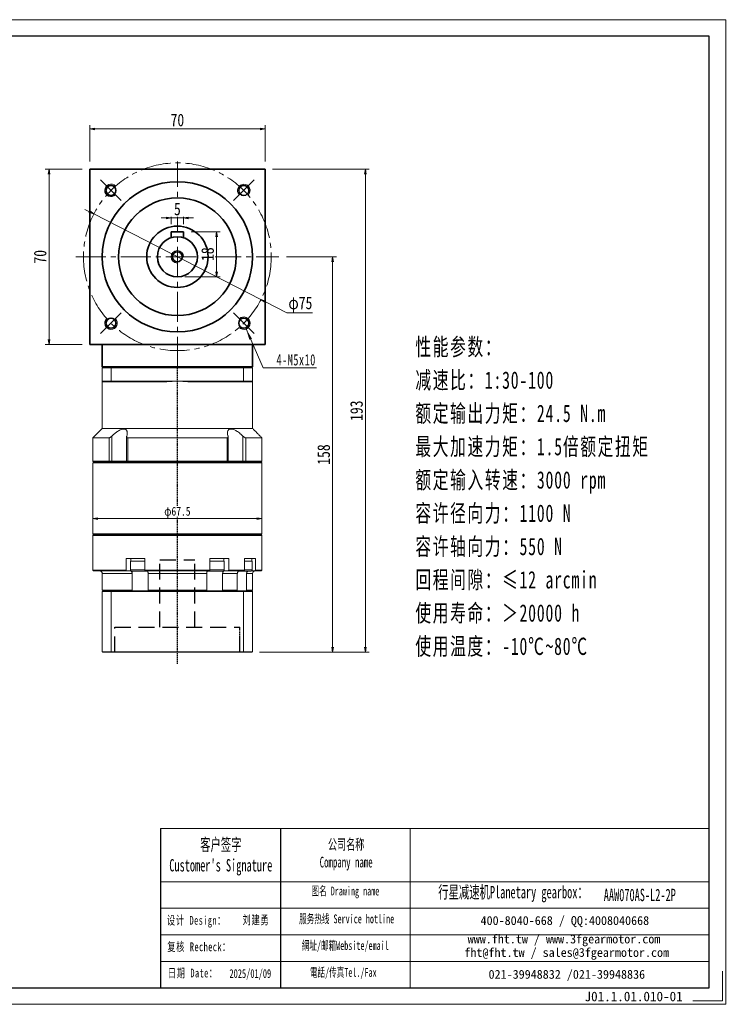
# Model space of a CAD drawing. Header units: millimetres. Extents: x -23 to 538, y -30 to 363.
# Tile 6 of 6: x 253 to 538, y -30 to 363. Entities that reach past the tile are written whole.
import ezdxf

# ---------------------------------------------------------------- set-up
doc = ezdxf.new("R2010")
doc.units = ezdxf.units.MM
for name, pattern in [('DASHED', [0.75, 0.5, -0.25]), ('DASHED2', [9.525, 6.35, -3.175]), ('点画线', [18, 12, -2, 2, -2])]:
    doc.linetypes.add(name, pattern=pattern)
for name, color, linetype in [('4虚线层', 6, 'DASHED2'), ('6文字层', 3, 'Continuous'), ('7标注层', 4, 'Continuous')]:
    doc.layers.add(name, color=color, linetype=linetype)
for name, color, linetype, lineweight in [('EB0_1', 7, 'Continuous', 35), ('SLD-0', 7, 'Continuous', 18), ('中心线层', 1, '点画线', 18), ('图框_外框线', 7, 'Continuous', 18), ('尺寸线层', 3, 'Continuous', 18), ('粗实线层', 7, 'Continuous', 35)]:
    doc.layers.add(name, color=color, linetype=linetype, lineweight=lineweight)
doc.styles.add('SLDTEXTSTYLE4', font='SimSun.ttf', dxfattribs={"width": 0.611111})
doc.styles.get("Standard").update_dxf_attribs({"font": 'SimSun.ttf'})
doc.styles.add('宋体', font='SimSun.ttf', dxfattribs={"width": 0.8})
doc.styles.add('标准', font='txt', dxfattribs={"width": 0.667})
doc.styles.add('样式 1', font='SimSun.ttf')
doc.dimstyles.new('A水平标注$0', dxfattribs={"dimtxt": 3.5, "dimasz": 2, "dimexe": 1.5, "dimexo": 3, "dimgap": 1.1, "dimtad": 1, "dimtoh": 1, "dimdec": 4, "dimdsep": 46, "dimtxsty": '宋体', "dimblk": 'OPEN', "dimcen": 3, "dimclrd": 3, "dimclre": 3, "dimclrt": 6, "dimadec": 0, "dimazin": 0, "dimtm": 1e-09, "dimtfac": 1, "dimtdec": 4, "dimtix": 1, "dimtmove": 0, "dimatfit": 3, "dimldrblk": 'OPEN', "dimfxl": 0, "dimlwd": 13, "dimlwe": 13, "dimarcsym": 0})
doc.dimstyles.new('D直径标注φ25', dxfattribs={"dimtxt": 3.5, "dimasz": 2, "dimexe": 1, "dimexo": 3, "dimtad": 1, "dimtoh": 1, "dimdec": 1, "dimdsep": 46, "dimtxsty": '宋体', "dimblk": 'OPEN', "dimcen": 3, "dimclrd": 3, "dimclre": 3, "dimclrt": 130, "dimadec": 0, "dimazin": 0, "dimtm": 1e-09, "dimtfac": 1, "dimtdec": 1, "dimtmove": 0, "dimatfit": 0, "dimldrblk": 'OPEN', "dimfxl": 0, "dimlwd": 13, "dimlwe": 13, "dimarcsym": 0})

# ---------------------------------------------------------------- blocks, each defined once
blk = doc.blocks.new('*X7')
at = {"layer": '尺寸线层', "linetype": 'Continuous'}
blk.add_hatch(color=0, dxfattribs=at).paths.add_polyline_path([(-35.18, 31.42), (-32.92, 27.49), (-33.95, 27.05)], flags=0)
at = {"layer": '尺寸线层', "color": 0, "linetype": 'Continuous'}
blk.add_line((-35.18, 31.42), (-21.93, 0), dxfattribs=at)
at = {"layer": '尺寸线层', "color": 0}
for p, q in [((0, 10.04), (40.1, 10.04)), ((0, 0), (0, 10.04)), ((-21.93, 0), (0, 0)), ((0, 0), (40.1, 0))]:
    blk.add_line(p, q, dxfattribs=at)
at = {"layer": '尺寸线层', "color": 0, "insert": (2.25, 0.9), "char_height": 4.5, "width": 75.7049, "attachment_point": 7, "line_spacing_factor": 1.15057, "style": '标准'}
blk.add_mtext('\\T1.1;4-M5x10\\P反面，H向孔位一致', dxfattribs=at)
blk = doc.blocks.new('_Open')
at = {"color": 0, "linetype": 'ByBlock', "lineweight": -2}
for p, q in [((-1, 0.17), (0, 0)), ((-1, -0.17), (0, 0)), ((0, 0), (-1, 0))]:
    blk.add_line(p, q, dxfattribs=at)
blk = doc.blocks.new('*D21')
at = {"layer": 'Defpoints', "color": 0, "transparency": 16777216}
for p in [(351.46, 319.54), (281.46, 303.49), (351.46, 303.49)]:
    blk.add_point(p, dxfattribs=at)
at = {"layer": '尺寸线层', "color": 3, "lineweight": 13, "transparency": 16777216}
for p, q in [((281.46, 306.49), (281.46, 321.04)), ((283.46, 319.54), (349.46, 319.54)), ((351.46, 306.49), (351.46, 321.04))]:
    blk.add_line(p, q, dxfattribs=at)
at = {"layer": '尺寸线层', "color": 3, "lineweight": 13, "transparency": 16777216, "xscale": 2, "yscale": 2, "zscale": 2, "rotation": 180}
blk.add_blockref('_Open', (281.46, 319.54), dxfattribs=at)
at = {"layer": '尺寸线层', "color": 3, "lineweight": 13, "transparency": 16777216, "xscale": 2, "yscale": 2, "zscale": 2}
blk.add_blockref('_Open', (351.46, 319.54), dxfattribs=at)
at = {"layer": '尺寸线层', "color": 6, "transparency": 16777216, "insert": (316.46, 323.09), "char_height": 5, "attachment_point": 5, "style": '宋体', "bg_fill": 3, "box_fill_scale": 1.1, "bg_fill_color": 257, "bg_fill_transparency": 0}
blk.add_mtext('70', dxfattribs=at)
blk = doc.blocks.new('*D22')
at = {"layer": 'Defpoints', "color": 0, "transparency": 16777216}
for p in [(265.2, 303.49), (281.46, 303.49), (281.46, 233.49)]:
    blk.add_point(p, dxfattribs=at)
at = {"layer": '尺寸线层', "color": 3, "lineweight": 13, "transparency": 16777216}
for p, q in [((278.46, 303.49), (263.7, 303.49)), ((265.2, 235.49), (265.2, 301.49)), ((278.46, 233.49), (263.7, 233.49))]:
    blk.add_line(p, q, dxfattribs=at)
at = {"layer": '尺寸线层', "color": 3, "lineweight": 13, "transparency": 16777216, "xscale": 2, "yscale": 2, "zscale": 2}
for p, rotation in [((265.2, 303.49), 90), ((265.2, 233.49), 270)]:
    blk.add_blockref('_Open', p, dxfattribs=dict(at, rotation=rotation))
at = {"layer": '尺寸线层', "color": 6, "transparency": 16777216, "insert": (261.66, 268.49), "char_height": 5, "attachment_point": 5, "rotation": 90, "style": '宋体', "bg_fill": 3, "box_fill_scale": 1.1, "bg_fill_color": 257, "bg_fill_transparency": 0}
blk.add_mtext('70', dxfattribs=at)
blk = doc.blocks.new('*D23')
at = {"layer": 'Defpoints', "color": 0, "transparency": 16777216}
for p in [(283.08, 285.58), (349.84, 251.4)]:
    blk.add_point(p, dxfattribs=at)
at = {"layer": '尺寸线层', "color": 3, "lineweight": 13, "transparency": 16777216}
for p, q in [((281.3, 286.49), (279.52, 287.4)), ((283.08, 285.58), (349.84, 251.4)), ((351.62, 250.49), (360.12, 246.14)), ((360.12, 246.14), (370.44, 246.14))]:
    blk.add_line(p, q, dxfattribs=at)
at = {"layer": '尺寸线层', "color": 3, "lineweight": 13, "transparency": 16777216, "xscale": 2, "yscale": 2, "zscale": 2}
for p, rotation in [((283.08, 285.58), 332.8898975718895), ((349.84, 251.4), 152.8898975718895)]:
    blk.add_blockref('_Open', p, dxfattribs=dict(at, rotation=rotation))
at = {"layer": '尺寸线层', "color": 130, "transparency": 16777216, "insert": (365.59, 249.37), "char_height": 5, "attachment_point": 5, "style": '宋体'}
blk.add_mtext('φ75', dxfattribs=at)
blk = doc.blocks.new('*X8')
at = {"layer": '尺寸线层', "linetype": 'Continuous'}
blk.add_hatch(color=0, dxfattribs=at).paths.add_polyline_path([(-9.87, 15.54), (-7.54, 11.66), (-8.57, 11.2)], flags=0)
at = {"layer": '尺寸线层', "color": 0, "linetype": 'Continuous'}
blk.add_line((-9.87, 15.54), (-3, 0), dxfattribs=at)
at = {"layer": '尺寸线层', "color": 0}
for p, q in [((-3, 0), (0, 0)), ((0, 0), (18.19, 0)), ((0, 0), (0, 0))]:
    blk.add_line(p, q, dxfattribs=at)
at = {"layer": '尺寸线层', "color": 0, "insert": (2.25, 0.9), "char_height": 4.5, "width": 31.8863, "attachment_point": 7, "line_spacing_factor": 1.15057, "style": '标准'}
blk.add_mtext('\\T1.1;4-M5x10', dxfattribs=at)
blk = doc.blocks.new('*D24')
at = {"layer": 'Defpoints', "color": 0, "transparency": 16777216}
for p in [(357.01, 268.49), (346.26, 110.49), (378.45, 110.49)]:
    blk.add_point(p, dxfattribs=at)
at = {"layer": '尺寸线层', "color": 3, "lineweight": 13, "transparency": 16777216}
for p, q in [((360.01, 268.49), (379.95, 268.49)), ((378.45, 266.49), (378.45, 112.49)), ((349.26, 110.49), (379.95, 110.49))]:
    blk.add_line(p, q, dxfattribs=at)
at = {"layer": '尺寸线层', "color": 3, "lineweight": 13, "transparency": 16777216, "xscale": 2, "yscale": 2, "zscale": 2}
for p, rotation in [((378.45, 268.49), 90), ((378.45, 110.49), 270)]:
    blk.add_blockref('_Open', p, dxfattribs=dict(at, rotation=rotation))
at = {"layer": '尺寸线层', "color": 6, "transparency": 16777216, "insert": (374.91, 189.49), "char_height": 5, "attachment_point": 5, "rotation": 90, "style": '宋体', "bg_fill": 3, "box_fill_scale": 1.1, "bg_fill_color": 257, "bg_fill_transparency": 0}
blk.add_mtext('158', dxfattribs=at)
blk = doc.blocks.new('*D25')
at = {"layer": 'Defpoints', "color": 0, "transparency": 16777216}
for p in [(351.46, 303.49), (391.58, 303.49), (346.26, 110.49)]:
    blk.add_point(p, dxfattribs=at)
at = {"layer": '尺寸线层', "color": 3, "lineweight": 13, "transparency": 16777216}
for p, q in [((354.46, 303.49), (393.08, 303.49)), ((391.58, 112.49), (391.58, 301.49)), ((349.26, 110.49), (393.08, 110.49))]:
    blk.add_line(p, q, dxfattribs=at)
at = {"layer": '尺寸线层', "color": 3, "lineweight": 13, "transparency": 16777216, "xscale": 2, "yscale": 2, "zscale": 2}
for p, rotation in [((391.58, 303.49), 90), ((391.58, 110.49), 270)]:
    blk.add_blockref('_Open', p, dxfattribs=dict(at, rotation=rotation))
at = {"layer": '尺寸线层', "color": 6, "transparency": 16777216, "insert": (388.03, 206.99), "char_height": 5, "attachment_point": 5, "rotation": 90, "style": '宋体', "bg_fill": 3, "box_fill_scale": 1.1, "bg_fill_color": 257, "bg_fill_transparency": 0}
blk.add_mtext('193', dxfattribs=at)
blk = doc.blocks.new('*D32')
at = {"layer": 'Defpoints', "color": 0, "transparency": 16777216}
for p in [(318.96, 278.49), (316.46, 260.49), (332.1, 260.49)]:
    blk.add_point(p, dxfattribs=at)
at = {"layer": '尺寸线层', "color": 3, "lineweight": 13, "transparency": 16777216}
for p, q in [((321.96, 278.49), (333.6, 278.49)), ((332.1, 276.49), (332.1, 262.49)), ((319.46, 260.49), (333.6, 260.49))]:
    blk.add_line(p, q, dxfattribs=at)
at = {"layer": '尺寸线层', "color": 3, "lineweight": 13, "transparency": 16777216, "xscale": 2, "yscale": 2, "zscale": 2}
for p, rotation in [((332.1, 278.49), 90), ((332.1, 260.49), 270)]:
    blk.add_blockref('_Open', p, dxfattribs=dict(at, rotation=rotation))
at = {"layer": '尺寸线层', "color": 6, "transparency": 16777216, "insert": (328.55, 269.53), "char_height": 5, "attachment_point": 5, "rotation": 90, "style": '宋体', "bg_fill": 3, "box_fill_scale": 1.1, "bg_fill_color": 257, "bg_fill_transparency": 0}
blk.add_mtext('18', dxfattribs=at)
blk = doc.blocks.new('*D33')
at = {"layer": 'Defpoints', "color": 0, "transparency": 16777216}
for p in [(313.96, 278.49), (318.96, 278.49)]:
    blk.add_point(p, dxfattribs=at)
at = {"layer": '尺寸线层', "color": 3, "lineweight": 13, "transparency": 16777216}
for p, q in [((311.96, 284.01), (309.96, 284.01)), ((313.96, 281.49), (313.96, 285.51)), ((318.96, 284.01), (313.96, 284.01)), ((318.96, 281.49), (318.96, 285.51)), ((320.96, 284.01), (322.96, 284.01))]:
    blk.add_line(p, q, dxfattribs=at)
at = {"layer": '尺寸线层', "color": 3, "lineweight": 13, "transparency": 16777216, "xscale": 2, "yscale": 2, "zscale": 2}
blk.add_blockref('_Open', (313.96, 284.01), dxfattribs=at)
at = {"layer": '尺寸线层', "color": 3, "lineweight": 13, "transparency": 16777216, "xscale": 2, "yscale": 2, "zscale": 2, "rotation": 180}
blk.add_blockref('_Open', (318.96, 284.01), dxfattribs=at)
at = {"layer": '尺寸线层', "color": 6, "transparency": 16777216, "insert": (316.46, 287.53), "char_height": 5, "attachment_point": 5, "style": '宋体', "bg_fill": 3, "box_fill_scale": 1.1, "bg_fill_color": 257, "bg_fill_transparency": 0}
blk.add_mtext('5', dxfattribs=at)
at = {"layer": 'Defpoints', "color": 0, "transparency": 16777216}
blk.add_point((313.96, 284.01), dxfattribs=at)
blk = doc.blocks.new('*D43')
at = {"color": 3, "lineweight": 13, "transparency": 16777216}
for p, q in [((282.71, 168.99), (282.71, 162.89)), ((350.21, 168.99), (350.21, 162.89)), ((348.21, 163.89), (284.71, 163.89))]:
    blk.add_line(p, q, dxfattribs=at)
at = {"layer": 'Defpoints', "color": 0, "transparency": 16777216}
for p in [(282.71, 171.99), (350.21, 171.99), (282.71, 163.89)]:
    blk.add_point(p, dxfattribs=at)
at = {"color": 3, "lineweight": 13, "transparency": 16777216, "xscale": 2, "yscale": 2, "zscale": 2, "rotation": 180}
blk.add_blockref('_Open', (282.71, 163.89), dxfattribs=at)
at = {"color": 3, "lineweight": 13, "transparency": 16777216, "xscale": 2, "yscale": 2, "zscale": 2}
blk.add_blockref('_Open', (350.21, 163.89), dxfattribs=at)
at = {"color": 130, "transparency": 16777216, "insert": (316.46, 166.35), "char_height": 3.5, "attachment_point": 5, "style": '宋体', "bg_fill": 3, "box_fill_scale": 1.1, "bg_fill_color": 257, "bg_fill_transparency": 0}
blk.add_mtext('φ67.5', dxfattribs=at)

msp = doc.modelspace()

# ---------------------------------------------------------------- linework, layer by layer
at = {"color": 7, "linetype": 'Continuous', "lineweight": 15}
for p, q in [((290.11392, 224.48846), (286.7578, 224.48846)), ((342.80168, 224.48846), (290.11392, 224.48846)), ((286.4578, 224.18846), (290.00028, 224.18846)), ((286.4578, 224.18846), (286.4578, 218.78846)), ((290.00028, 224.18846), (342.91531, 224.18846)), ((290.00028, 218.78846), (290.00028, 224.18846)), ((342.91531, 224.18846), (342.91531, 218.78846)), ((290.00028, 218.78846), (286.4578, 218.78846)), ((286.7578, 218.48846), (290.11392, 218.48846)), ((316.4578, 218.78846), (290.00028, 218.78846)), ((290.11392, 218.48846), (312.22578, 218.48846)), ((342.91531, 218.78846), (316.4578, 218.78846)), ((320.68982, 218.48846), (342.80168, 218.48846)), ((290.27622, 186.78846), (290.27622, 196.8579)), ((342.63937, 196.8579), (342.63937, 186.78846)), ((289.16592, 196.18846), (282.7078, 196.18846)), ((289.16592, 196.18846), (289.16592, 186.78846)), ((336.31267, 196.18846), (296.60292, 196.18846)), ((296.60292, 186.78846), (296.60292, 196.18846)), ((336.31267, 196.18846), (336.31267, 186.78846)), ((343.74967, 186.78846), (343.74967, 196.18846)), ((289.16592, 186.78846), (282.7078, 186.78846)), ((282.7078, 186.18846), (316.4578, 186.18846)), ((316.4578, 186.48846), (283.0078, 186.48846)), ((283.0078, 186.48846), (289.40851, 186.48846)), ((290.27622, 186.78846), (289.16592, 186.78846)), ((289.40851, 186.48846), (289.16592, 186.78846)), ((290.18572, 186.48846), (290.27622, 186.78846)), ((296.19122, 186.78846), (290.27622, 186.78846)), ((296.60292, 186.78846), (296.19122, 186.78846)), ((336.31267, 186.78846), (296.60292, 186.78846)), ((296.77941, 186.48846), (296.60292, 186.78846)), ((296.77941, 186.48846), (336.13618, 186.48846)), ((336.31267, 186.78846), (336.13618, 186.48846)), ((336.72438, 186.78846), (336.31267, 186.78846)), ((342.63937, 186.78846), (336.72438, 186.78846)), ((342.63937, 186.78846), (342.72987, 186.48846)), ((343.74967, 186.78846), (342.63937, 186.78846)), ((343.74967, 186.78846), (343.50708, 186.48846)), ((316.4578, 157.48846), (283.0078, 157.48846)), ((282.7078, 157.18846), (316.4578, 157.18846)), ((295.97101, 147.98846), (295.97101, 143.28846)), ((295.97101, 147.98846), (299.06416, 147.98846)), ((301.2078, 146.88846), (297.7078, 146.88846)), ((300.1068, 147.98846), (299.06416, 147.98846)), ((300.1068, 147.98846), (303.47372, 147.98846)), ((303.47372, 146.88846), (301.2078, 146.88846)), ((303.47372, 143.28846), (303.47372, 147.98846)), ((329.44187, 147.98846), (329.44187, 143.28846)), ((329.44187, 147.98846), (332.80879, 147.98846)), ((334.73889, 146.88846), (329.44187, 146.88846)), ((333.85143, 147.98846), (332.80879, 147.98846)), ((333.85143, 147.98846), (336.94459, 147.98846)), ((335.2078, 146.88846), (334.73889, 146.88846)), ((336.94459, 143.28846), (336.94459, 147.98846)), ((343.27857, 147.98846), (343.27857, 143.28846)), ((295.97101, 143.28846), (282.7078, 143.28846)), ((283.0078, 142.98846), (296.16405, 142.98846)), ((286.4578, 141.98846), (298.38494, 141.98846)), ((296.16405, 142.98846), (297.7407, 142.98846)), ((301.2078, 143.38846), (297.7078, 143.38846)), ((298.2078, 142.88846), (301.2078, 142.88846)), ((298.33513, 142.88846), (298.33513, 142.37185)), ((298.38494, 141.98846), (298.38494, 135.28846)), ((303.47372, 143.38846), (301.2078, 143.38846)), ((301.2078, 142.88846), (304.2078, 142.88846)), ((329.44187, 143.28846), (303.47372, 143.28846)), ((303.57643, 142.98846), (329.33916, 142.98846)), ((304.75709, 141.98846), (328.1585, 141.98846)), ((304.75709, 135.28846), (304.75709, 141.98846)), ((328.1585, 141.98846), (328.1585, 135.28846)), ((328.7078, 142.88846), (334.30587, 142.88846)), ((334.73889, 143.38846), (329.44187, 143.38846)), ((334.30587, 142.88846), (334.7078, 142.88846)), ((334.53066, 135.28846), (334.53066, 141.98846)), ((334.53066, 141.98846), (340.40298, 141.98846)), ((334.58046, 142.88846), (334.58046, 142.37185)), ((335.2078, 143.38846), (334.73889, 143.38846)), ((335.1749, 142.98846), (336.75155, 142.98846)), ((336.75155, 142.98846), (343.04851, 142.98846)), ((343.27857, 143.28846), (336.94459, 143.28846)), ((340.40298, 141.98846), (340.40298, 135.28846)), ((344.08194, 135.28846), (344.08194, 141.98846)), ((344.15415, 142.88846), (344.15415, 142.37185)), ((298.38494, 135.28846), (286.4578, 135.28846)), ((286.4578, 134.78846), (290.00028, 134.78846)), ((286.4578, 134.78846), (286.4578, 110.68846)), ((290.07598, 134.98846), (286.6578, 134.98846)), ((290.00028, 134.78846), (290.00028, 110.68846)), ((290.00028, 134.78846), (342.91531, 134.78846)), ((342.83961, 134.98846), (290.07598, 134.98846)), ((328.1585, 135.28846), (304.75709, 135.28846)), ((340.40298, 135.28846), (334.53066, 135.28846)), ((342.91531, 134.78846), (342.91531, 110.68846)), ((290.00028, 110.68846), (286.4578, 110.68846)), ((286.6578, 110.48846), (290.07598, 110.48846)), ((342.91531, 110.68846), (290.00028, 110.68846)), ((290.07598, 110.48846), (342.83961, 110.48846))]:
    msp.add_line(p, q, dxfattribs=at)
at = {"color": 1, "linetype": 'DASHED'}
for p, q in [((316.4578, 105.93676), (316.4578, 224.48846)), ((341.4578, 110.48846), (341.4578, 120.48846)), ((341.4578, 110.48846), (341.4578, 120.48846))]:
    msp.add_line(p, q, dxfattribs=at)
msp.add_line((357.70392, 40.06926), (357.70392, -23.50796))
at = {"color": 7, "linetype": 'Continuous', "lineweight": 15}
for centre, radius, start, end in [((316.4578, 188.78846), 30, 90, 98.1096145), ((316.4578, 188.78846), 30, 81.8903855, 90), ((285.4578, 141.98846), 1, 0, 90), ((298.2078, 143.38846), 0.5, 180, 270), ((304.2078, 143.38846), 0.5, 270, 302.4574441), ((328.7078, 143.38846), 0.5, 241.6040712, 270), ((334.7078, 143.38846), 0.5, 270, 0)]:
    msp.add_arc(centre, radius, start, end, dxfattribs=at)
for points in [[(286.4578, 224.18846), (286.7578, 224.48846)], [(290.00028, 224.18846), (290.11392, 224.48846)], [(342.91531, 224.18846), (342.80168, 224.48846)], [(286.4578, 199.93846), (286.4578, 218.78846)], [(286.4578, 218.78846), (286.7578, 218.48846)], [(290.00028, 218.78846), (290.11392, 218.48846)], [(342.80168, 218.48846), (342.91531, 218.78846)], [(282.7078, 196.18846), (286.4578, 199.93846)], [(282.7078, 186.78846), (282.7078, 196.18846)], [(296.19122, 186.78846), (296.19122, 196.5936)], [(336.72438, 196.59315), (336.72438, 186.78846)], [(283.0078, 186.48846), (282.7078, 186.78846)], [(282.7078, 186.18846), (283.0078, 186.48846)], [(282.7078, 157.78846), (282.7078, 186.18846)], [(296.49122, 186.48846), (296.19122, 186.78846)], [(336.72438, 186.78846), (336.42438, 186.48846)], [(283.0078, 157.48846), (282.7078, 157.78846)], [(282.7078, 157.18846), (283.0078, 157.48846)], [(282.7078, 143.28846), (282.7078, 157.18846)], [(297.7078, 143.38846), (297.7078, 146.88846)], [(297.9078, 146.88846), (297.9078, 147.98846)], [(335.0078, 147.98846), (335.0078, 146.88846)], [(335.2078, 146.88846), (335.2078, 143.38846)], [(283.0078, 142.98846), (282.7078, 143.28846)], [(286.4578, 135.28846), (286.4578, 141.98846)], [(296.16405, 142.98846), (295.97101, 143.28846)], [(298.33513, 142.37185), (298.38494, 141.98846)], [(303.47372, 143.28846), (303.57643, 142.98846)], [(304.75709, 141.98846), (304.73164, 142.37185)], [(328.18395, 142.37185), (328.1585, 141.98846)], [(329.33916, 142.98846), (329.44187, 143.28846)], [(334.53066, 141.98846), (334.58046, 142.37185)], [(336.94459, 143.28846), (336.75155, 142.98846)], [(340.46112, 142.37185), (340.40298, 141.98846)], [(343.04851, 142.98846), (343.27857, 143.28846)], [(344.08194, 141.98846), (344.15415, 142.37185)], [(286.7578, 134.98846), (286.4578, 135.28846)], [(286.4578, 134.78846), (286.6578, 134.98846)], [(290.00028, 134.78846), (290.07598, 134.98846)], [(298.59268, 134.98846), (298.38494, 135.28846)], [(304.75709, 135.28846), (304.84296, 134.98846)], [(328.07263, 134.98846), (328.1585, 135.28846)], [(334.53066, 135.28846), (334.32292, 134.98846)], [(340.18389, 134.98846), (340.40298, 135.28846)], [(342.91531, 134.78846), (342.83961, 134.98846)], [(344.08194, 135.28846), (343.79249, 134.98846)], [(286.6578, 110.48846), (286.4578, 110.68846)], [(290.07598, 110.48846), (290.00028, 110.68846)], [(342.83961, 110.48846), (342.91531, 110.68846)]]:
    msp.add_open_spline(points, degree=1, dxfattribs=at)
for points, knots in [([(290.27622, 196.8579), (290.1523, 196.74393), (289.93917, 196.54789), (289.61624, 196.3371), (289.3552, 196.21234), (289.22857, 196.19637), (289.16592, 196.18846)], [0, 0, 0, 0, 0.461690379, 0.794104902, 1.059065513, 1.318521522, 1.318521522, 1.318521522, 1.318521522]), ([(296.2378, 196.8579), (296.32412, 197.18259), (296.46498, 197.71241), (296.46519, 198.38218), (296.36567, 198.8475), (296.17259, 199.20775), (295.86003, 199.52134), (295.3157, 199.72806), (294.48724, 199.65868), (293.65362, 199.35306), (292.90814, 198.95568), (292.15325, 198.46673), (291.33609, 197.83749), (290.69068, 197.26175), (290.34973, 196.92953), (290.27622, 196.8579)], [0, 0, 0, 0, 1.111823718, 1.814206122, 2.515660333, 3.044836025, 3.573294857, 4.429537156, 5.288250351, 6.104434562, 6.713373, 7.323286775, 8.207714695, 9.093503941, 9.336985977, 9.336985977, 9.336985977, 9.336985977]), ([(296.60292, 196.18846), (296.56818, 196.19012), (296.4975, 196.19349), (296.40892, 196.22014), (296.33476, 196.26083), (296.27023, 196.32066), (296.22054, 196.40317), (296.18926, 196.52279), (296.18839, 196.67449), (296.22116, 196.79615), (296.2378, 196.8579)], [0, 0, 0, 0, 0.0845501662, 0.1720244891, 0.2564971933, 0.3430793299, 0.4605833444, 0.5814376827, 0.7507540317, 0.9252792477, 0.9252792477, 0.9252792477, 0.9252792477]), ([(336.6778, 196.8579), (336.69329, 196.80125), (336.72466, 196.68657), (336.72762, 196.54194), (336.70235, 196.42309), (336.65812, 196.33749), (336.5951, 196.27101), (336.51911, 196.22503), (336.42544, 196.19437), (336.35071, 196.19046), (336.31267, 196.18846)], [0, 0, 0, 0, 0.1600222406, 0.3238934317, 0.4391565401, 0.5570675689, 0.6488337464, 0.7429943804, 0.8324760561, 0.925298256, 0.925298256, 0.925298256, 0.925298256]), ([(342.63937, 196.8579), (342.29539, 197.18259), (341.7341, 197.71241), (340.87473, 198.38218), (340.1866, 198.8475), (339.54426, 199.20775), (338.8442, 199.52134), (338.04734, 199.72806), (337.30339, 199.65868), (336.84483, 199.35306), (336.59369, 198.95568), (336.45449, 198.46673), (336.44452, 197.83749), (336.55353, 197.26175), (336.65576, 196.92953), (336.6778, 196.8579)], [0, 0, 0, 0, 1.111860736, 1.814266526, 2.515744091, 3.044937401, 3.573413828, 4.429684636, 5.288426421, 6.104637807, 6.713596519, 7.323530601, 8.207987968, 9.093806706, 9.337296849, 9.337296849, 9.337296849, 9.337296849]), ([(343.74967, 196.18846), (343.69093, 196.19547), (343.5737, 196.20944), (343.32405, 196.32331), (342.99481, 196.53219), (342.77134, 196.73697), (342.63937, 196.8579)], [0, 0, 0, 0, 0.244975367, 0.488865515, 0.828599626, 1.318556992, 1.318556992, 1.318556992, 1.318556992]), ([(297.7407, 142.98846), (297.76533, 142.98711), (297.86207, 142.9818), (298.02775, 142.9043), (298.20655, 142.70578), (298.29806, 142.50468), (298.33094, 142.38687), (298.33513, 142.37185)], [0, 0, 0, 0, 0.0898846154, 0.3530449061, 0.6161572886, 0.8790264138, 0.9174460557, 0.9174460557, 0.9174460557, 0.9174460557]), ([(304.73164, 142.37185), (304.71342, 142.47137), (304.67693, 142.67058), (304.58329, 142.87977), (304.49164, 142.97736), (304.43431, 142.9857), (304.41535, 142.98846)], [0, 0, 0, 0, 0.2094481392, 0.4192300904, 0.6292069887, 0.7329719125, 0.7329719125, 0.7329719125, 0.7329719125]), ([(328.50024, 142.98846), (328.48714, 142.98711), (328.43566, 142.9818), (328.3475, 142.9043), (328.25236, 142.70578), (328.20367, 142.50468), (328.18618, 142.38687), (328.18395, 142.37185)], [0, 0, 0, 0, 0.0718302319, 0.2821316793, 0.4923948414, 0.7024636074, 0.7331662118, 0.7331662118, 0.7331662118, 0.7331662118]), ([(334.58046, 142.37185), (334.6147, 142.47133), (334.68325, 142.67051), (334.85921, 142.8797), (335.03147, 142.97735), (335.13924, 142.9857), (335.1749, 142.98846)], [0, 0, 0, 0, 0.2619701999, 0.5244550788, 0.7871838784, 0.9171158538, 0.9171158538, 0.9171158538, 0.9171158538]), ([(341.16954, 142.98846), (341.14018, 142.98711), (341.02488, 142.9818), (340.82744, 142.9043), (340.61435, 142.70578), (340.5053, 142.50468), (340.46611, 142.38687), (340.46112, 142.37185)], [0, 0, 0, 0, 0.098305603, 0.386120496, 0.673882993, 0.961379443, 1.003398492, 1.003398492, 1.003398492, 1.003398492])]:
    msp.add_open_spline(points, degree=3, knots=knots, dxfattribs=at)
at = {"layer": '4虚线层', "color": 6}
for p, q in [((309.4578, 147.48846), (323.4578, 147.48846)), ((309.4578, 120.48846), (309.4578, 147.48846)), ((323.4578, 120.48846), (323.4578, 147.48846)), ((291.4578, 120.48846), (341.4578, 120.48846)), ((291.4578, 110.48846), (291.4578, 120.48846)), ((341.4578, 110.48846), (341.4578, 120.48846))]:
    msp.add_line(p, q, dxfattribs=at)
at = {"layer": '7标注层', "color": 0}
msp.add_line((309.74484, 40.06926), (309.74484, -23.49709), dxfattribs=at)
at = {"layer": '中心线层'}
for p, q in [((316.4578, 224.48846), (316.4578, 306.48846)), ((294.01174, 290.93452), (285.77226, 299.17399)), ((338.90386, 290.93452), (347.14333, 299.17399)), ((275.90293, 268.48846), (357.01266, 268.48846)), ((294.01174, 246.0424), (285.77226, 237.80293)), ((338.90386, 246.0424), (347.14333, 237.80293))]:
    msp.add_line(p, q, dxfattribs=at)
msp.add_circle((316.4578, 268.48846), 37.5, dxfattribs=at)
at = {"layer": '图框_外框线'}
for p, q in [((309.74484, 40.06926), (357.70392, 40.06926)), ((357.70392, 40.06926), (357.70392, -23.49709)), ((357.70392, 40.06926), (528.93161, 40.06926)), ((409.3766, 40.06926), (409.3766, -23.49709)), ((309.74484, 18.85712), (357.70392, 18.85712)), ((357.70392, 18.85712), (528.93161, 18.85712)), ((309.74484, 8.25105), (528.93161, 8.25105)), ((309.74484, -2.35502), (528.93161, -2.35502)), ((309.74484, -12.96109), (528.93161, -12.96109))]:
    msp.add_line(p, q, dxfattribs=at)
at = {"layer": '图框_外框线', "color": 3}
msp.add_lwpolyline([(-20.6504, -30.11856), (535.55308, -30.11856), (535.55308, 363.19676), (-20.6504, 363.19676)], close=True, dxfattribs=at)
at = {"layer": '图框_外框线', "color": 3, "lineweight": 25}
msp.add_lwpolyline([(12.45695, -23.49709), (528.93161, -23.49709), (528.93161, 356.57529), (12.45695, 356.57529)], close=True, dxfattribs=at)
at = {"layer": '图框_外框线', "color": 3}
msp.add_lwpolyline([(534.22879, -16.87562), (534.22879, -28.79427), (522.31014, -28.79427)], dxfattribs=at)
at = {"layer": '粗实线层'}
for p, q in [((281.4578, 233.48846), (281.4578, 303.48846)), ((281.4578, 303.48846), (351.4578, 303.48846)), ((351.4578, 303.48846), (351.4578, 302.58846)), ((351.4578, 233.48846), (351.4578, 302.48846)), ((318.9578, 278.48846), (313.9578, 278.48846)), ((313.9578, 278.48846), (313.9578, 276.0878)), ((318.9578, 278.48846), (318.9578, 276.0878)), ((281.4578, 233.48846), (281.4578, 234.38846)), ((281.4578, 233.48846), (351.4578, 233.48846)), ((286.4578, 224.48846), (286.4578, 233.48846))]:
    msp.add_line(p, q, dxfattribs=at)
for centre, radius in [((316.4578, 268.48846), 30), ((289.94129, 295.00497), 2), ((342.9743, 295.00497), 2), ((316.4578, 268.48846), 23.5), ((289.94129, 241.97196), 2), ((342.9743, 241.97196), 2)]:
    msp.add_circle(centre, radius, dxfattribs=at)
at = {"layer": '粗实线层', "lineweight": 18}
for centre, start, end in [((289.94129, 295.00497), 43.0897868, 315), ((342.9743, 295.00497), 313.0897868, 225), ((342.9743, 241.97196), 223.0897868, 135), ((289.94129, 241.97196), 133.0897868, 45)]:
    msp.add_arc(centre, 2.5, start, end, dxfattribs=at)

# ---------------------------------------------------------------- block references
at = {"layer": '尺寸线层'}
for name, p in [('*X7', (204.21335, 214.10552)), ('*X8', (353.79026, 224.11314))]:
    msp.add_blockref(name, p, dxfattribs=at)

# ---------------------------------------------------------------- texts
at = {"layer": '6文字层', "insert": (479.09111, -25.05858), "char_height": 3.841604, "width": 47.5309847, "attachment_point": 1, "style": '样式 1'}
msp.add_mtext('J01.1.01.010-01', dxfattribs=at)
at = {"layer": 'SLD-0', "color": 1, "attachment_point": 2}
for s, insert, char_height, width, style in [("{\\fSimSun|b1|i0|c134|p2;客户签字\\PCustomer's Signature}", (333.80704, 36.14493), 4.9494993, 61.572282, 'SLDTEXTSTYLE4'), ('{\\fSimSun|b1|i0|c134|p2;公司名称\\PCompany name}', (383.86798, 35.88218), 4.242428, 54.9261964, 'SLDTEXTSTYLE4'), ('{\\fSimSun|b1|i0|c134|p2;图名 Drawing name}', (383.578, 16.90204), 3.5353567, 45.2125604, 'SLDTEXTSTYLE4'), ('{\\fSimSun|b1|i0|c134|p2;  \\H1.1667x;行星减速机Planetary gearbox\\fSimSun|b0|i0|c134|p2;：}', (448.75451, 17.17475), 4.242428, 66.7233805, 'SLDTEXTSTYLE4'), ('\\pt24.7475;AAW070AS-L2-2P', (501.16789, 16.04836), 4.9494993, 36.0198821, 'SLDTEXTSTYLE4'), ('{\\fNSimSun|b0|i0|c134|p49;\\T1.1;设计 \\fNSimSun|b0|i0|c0|p49;Design\\fNSimSun|b0|i0|c134|p49;：}', (324.07991, 5.17305), 3.5, 35.0921868, '标准'), ('{\\fNSimSun|b0|i0|c134|p49;\\T1.1;刘建勇}', (347.86321, 5.32166), 3.5, 35.0921868, '标准'), ('{\\fSimSun|b1|i0|c134|p2;服务热线 Service hotline}', (384.07933, 5.78518), 3.5353567, 50.3711357, 'SLDTEXTSTYLE4'), ('{\\fNSimSun|b0|i0|c134|p49;\\T1.1;复核 \\fNSimSun|b0|i0|c0|p49;Recheck\\fNSimSun|b0|i0|c134|p49;：}', (325.13755, -5.3909), 3.5, 35.0921868, '标准'), ('{\\fSimSun|b1|i0|c134|p2;網址/邮箱Website/email}', (383.52884, -4.8663), 3.5353567, 52.4316112, 'SLDTEXTSTYLE4'), ('{\\fNSimSun|b0|i0|c134|p49;\\T1.1;日期 Date：}', (322.59304, -15.86934), 3.5, 35.0921868, '标准'), ('{\\fSimSun|b1|i0|c134|p2;電話/传真Tel./Fax}', (382.73677, -15.60082), 3.5353567, 53.0622098, 'SLDTEXTSTYLE4'), ('{\\fNSimSun|b0|i0|c134|p49;2025/01/09}', (345.59171, -16.07175), 3.5, 35.0921868, '标准')]:
    msp.add_mtext(s, dxfattribs=dict(at, insert=insert, char_height=char_height, width=width, style=style))
at = {"layer": 'SLD-0', "color": 1, "char_height": 3.5353567, "attachment_point": 2}
for s, insert, width in [('{\\fSimSun|b1|i0|c134|p2;400-8040-668 / QQ:4008040668}', (471.22721, 5.10966), 102.9333561), ('{\\fSimSun|b1|i0|c134|p2;www.fht.tw / www.3fgearmotor.com }', (470.90123, -2.25402), 103.0492306), ('\\pt42.42428;{\\fSimSun|b1|i0|c134|p2;fht@fht.tw / sales@3fgearmotor.com }', (471.97867, -7.63743), 103.0492306), ('{\\fSimSun|b1|i0|c134|p2;021-39948832 /021-39948836 }', (472.01564, -16.3738), 78.6858829)]:
    msp.add_mtext(s, dxfattribs=dict(at, insert=insert, width=width))
at = {"layer": '尺寸线层', "insert": (411.50719, 235.9996), "char_height": 4.0425, "width": 103.2334341, "attachment_point": 1, "line_spacing_factor": 1.15057, "style": '标准'}
msp.add_mtext('{\\fNSimSun|b0|i0|c134|p49;\\H1.71429x;\\T1.1;性能参数：\\P减速比：1:30-100\\P额定输出力矩：24.5 N.m\\P最大加速力矩：1.5倍额定扭矩\\P额定输入转速：3000 rpm\\P容许径向力：1100 N\\P容许轴向力：550 N\\P回程间隙：≤12 arcmin\\P使用寿命：＞20000 h\\P使用温度：-10℃~80℃}', dxfattribs=at)

# ---------------------------------------------------------------- next in the draw order: dimensions: what is measured, and where the dimension line sits
at = {"layer": '尺寸线层'}
dim = msp.add_linear_dim(base=(351.4578, 319.54403), p1=(281.4578, 303.48846), p2=(351.4578, 303.48846), dimstyle='A水平标注$0', override={"dimtxt": 5, "dimblk": 'Open', "dimtfill": 1, "dimtfillclr": 256}, dxfattribs=at)
dim.commit()
dim.dimension.update_dxf_attribs({"geometry": '*D21', "text_midpoint": (316.4578, 323.08816)})

# ---------------------------------------------------------------- next in the draw order: dimensions: what is measured, and where the dimension line sits
dim = msp.add_linear_dim(base=(265.20206, 303.48846), p1=(281.4578, 233.48846), p2=(281.4578, 303.48846), angle=90, dimstyle='A水平标注$0', override={"dimtxt": 5, "dimblk": 'Open', "dimtfill": 1, "dimtfillclr": 256}, dxfattribs=at)
dim.commit()
dim.dimension.update_dxf_attribs({"geometry": '*D22', "text_midpoint": (261.65793, 268.48846)})

# ---------------------------------------------------------------- next in the draw order: dimensions: what is measured, and where the dimension line sits
dim = msp.add_diameter_dim_2p(p1=(283.07783, 285.57728), p2=(349.83776, 251.39964), dimstyle='D直径标注φ25', override={"dimtxt": 5, "dimpost": 'φ<>', "dimtfill": 0}, dxfattribs=at)
dim.commit()
dim.dimension.update_dxf_attribs({"geometry": '*D23', "text_midpoint": (365.59078, 246.1374), "dimtype": 163})

# ---------------------------------------------------------------- next in the draw order: dimensions: what is measured, and where the dimension line sits
dim = msp.add_linear_dim(base=(332.09504, 260.48846), p1=(318.9578, 278.48846), p2=(316.4578, 260.48846), angle=270, dimstyle='A水平标注$0', override={"dimtxt": 5, "dimblk": 'Open', "dimtfill": 1, "dimtfillclr": 256}, dxfattribs=at)
dim.commit()
dim.dimension.update_dxf_attribs({"geometry": '*D32', "text_midpoint": (332.09504, 269.52574), "dimtype": 160})
dim = msp.add_linear_dim(base=(378.45113, 110.48846), p1=(357.01266, 268.48846), p2=(346.2578, 110.48846), angle=270, dimstyle='A水平标注$0', override={"dimtxt": 5}, dxfattribs=at)
dim.commit()
dim.dimension.update_dxf_attribs({"geometry": '*D24', "text_midpoint": (374.90699, 189.48846)})

# ---------------------------------------------------------------- next in the draw order: linework, layer by layer
at = {"layer": '粗实线层'}
for radius in [8, 2]:
    msp.add_circle((316.4578, 268.48846), radius, dxfattribs=at)
at = {"layer": '粗实线层', "lineweight": 18}
msp.add_arc((316.4578, 268.48846), 2.5, 0, 270, dxfattribs=at)

# ---------------------------------------------------------------- next in the draw order: dimensions: what is measured, and where the dimension line sits
at = {"layer": '尺寸线层'}
dim = msp.add_linear_dim(base=(391.57759, 303.48846), p1=(346.2578, 110.48846), p2=(351.4578, 303.48846), angle=90, dimstyle='A水平标注$0', override={"dimtxt": 5}, dxfattribs=at)
dim.commit()
dim.dimension.update_dxf_attribs({"geometry": '*D25', "text_midpoint": (388.03345, 206.98846)})
dim = msp.add_linear_dim(base=(313.9578, 284.01399), p1=(318.9578, 278.48846), p2=(313.9578, 278.48846), dimstyle='A水平标注$0', override={"dimtxt": 5, "dimblk": 'Open', "dimtfill": 1, "dimtfillclr": 256}, dxfattribs=at)
dim.commit()
dim.dimension.update_dxf_attribs({"geometry": '*D33', "text_midpoint": (316.4578, 287.53019)})

# ---------------------------------------------------------------- next in the draw order: linework, layer by layer
at = {"color": 7, "linetype": 'Continuous', "lineweight": 15}
for p, q in [((346.1578, 224.48846), (342.80168, 224.48846)), ((342.91531, 224.18846), (346.4578, 224.18846)), ((346.4578, 218.78846), (346.4578, 224.18846)), ((342.80168, 218.48846), (346.1578, 218.48846)), ((346.4578, 218.78846), (342.91531, 218.78846)), ((346.4578, 199.93846), (286.4578, 199.93846)), ((350.2078, 196.18846), (343.74967, 196.18846)), ((349.9078, 186.48846), (316.4578, 186.48846)), ((316.4578, 186.18846), (350.2078, 186.18846)), ((343.50708, 186.48846), (349.9078, 186.48846)), ((350.2078, 186.78846), (343.74967, 186.78846)), ((350.2078, 157.78846), (282.7078, 157.78846)), ((283.0078, 157.48846), (349.9078, 157.48846)), ((349.9078, 157.48846), (316.4578, 157.48846)), ((316.4578, 157.18846), (350.2078, 157.18846)), ((343.27857, 147.98846), (345.38052, 147.98846)), ((346.37157, 146.88846), (343.27857, 146.88846)), ((345.98249, 147.98846), (345.38052, 147.98846)), ((345.98249, 147.98846), (347.61026, 147.98846)), ((347.61026, 143.28846), (347.61026, 147.98846)), ((340.81656, 142.88846), (345.87157, 142.88846)), ((346.37157, 143.38846), (343.27857, 143.38846)), ((344.08194, 141.98846), (346.4578, 141.98846)), ((346.17157, 142.98846), (347.32806, 142.98846)), ((347.32806, 142.98846), (349.9078, 142.98846)), ((350.2078, 143.28846), (347.61026, 143.28846)), ((346.2578, 134.98846), (342.83961, 134.98846)), ((342.91531, 134.78846), (346.4578, 134.78846)), ((346.4578, 135.28846), (344.08194, 135.28846)), ((346.4578, 134.78846), (346.4578, 110.68846)), ((342.83961, 110.48846), (346.2578, 110.48846)), ((346.4578, 110.68846), (342.91531, 110.68846))]:
    msp.add_line(p, q, dxfattribs=at)
for centre, radius, start, end in [((345.87157, 143.38846), 0.5, 270, 0), ((347.4578, 141.98846), 1, 90, 180)]:
    msp.add_arc(centre, radius, start, end, dxfattribs=at)
for points in [[(346.1578, 224.48846), (346.4578, 224.18846)], [(346.1578, 218.48846), (346.4578, 218.78846)], [(346.4578, 218.78846), (346.4578, 199.93846)], [(346.4578, 199.93846), (350.2078, 196.18846)], [(350.2078, 196.18846), (350.2078, 186.78846)], [(350.2078, 186.78846), (349.9078, 186.48846)], [(349.9078, 186.48846), (350.2078, 186.18846)], [(350.2078, 186.18846), (350.2078, 157.78846)], [(350.2078, 157.78846), (349.9078, 157.48846)], [(349.9078, 157.48846), (350.2078, 157.18846)], [(350.2078, 157.18846), (350.2078, 143.28846)], [(346.17157, 147.98846), (346.17157, 146.88846)], [(346.37157, 146.88846), (346.37157, 143.38846)], [(346.4578, 141.98846), (346.4578, 135.28846)], [(347.61026, 143.28846), (347.32806, 142.98846)], [(350.2078, 143.28846), (349.9078, 142.98846)], [(346.4578, 135.28846), (346.1578, 134.98846)], [(346.2578, 134.98846), (346.4578, 134.78846)], [(346.4578, 110.68846), (346.2578, 110.48846)]]:
    msp.add_open_spline(points, degree=1, dxfattribs=at)
msp.add_open_spline([(344.15415, 142.37185), (344.20479, 142.46961), (344.30615, 142.66528), (344.49007, 142.8395), (344.61241, 142.88102), (344.63434, 142.88846)], degree=3, knots=[0, 0, 0, 0, 0.3267769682, 0.6540747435, 0.7255650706, 0.7255650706, 0.7255650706, 0.7255650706], dxfattribs=at)
at = {"layer": 'EB0_1'}
msp.add_line((346.4578, 224.48846), (286.4578, 224.48846), dxfattribs=at)
at = {"layer": '粗实线层'}
msp.add_line((346.4578, 224.48846), (346.4578, 233.48846), dxfattribs=at)
msp.add_circle((316.4578, 268.48846), 12.25, dxfattribs=at)

# ---------------------------------------------------------------- next in the draw order: dimensions: what is measured, and where the dimension line sits
dim = msp.add_linear_dim(base=(282.7078, 163.8937), p1=(350.2078, 171.98846), p2=(282.7078, 171.98846), dimstyle='D直径标注φ25', override={"dimpost": 'φ<>'})
dim.commit()
dim.dimension.update_dxf_attribs({"geometry": '*D43', "text_midpoint": (316.4578, 166.34691)})

doc.saveas('drawing.dxf')
